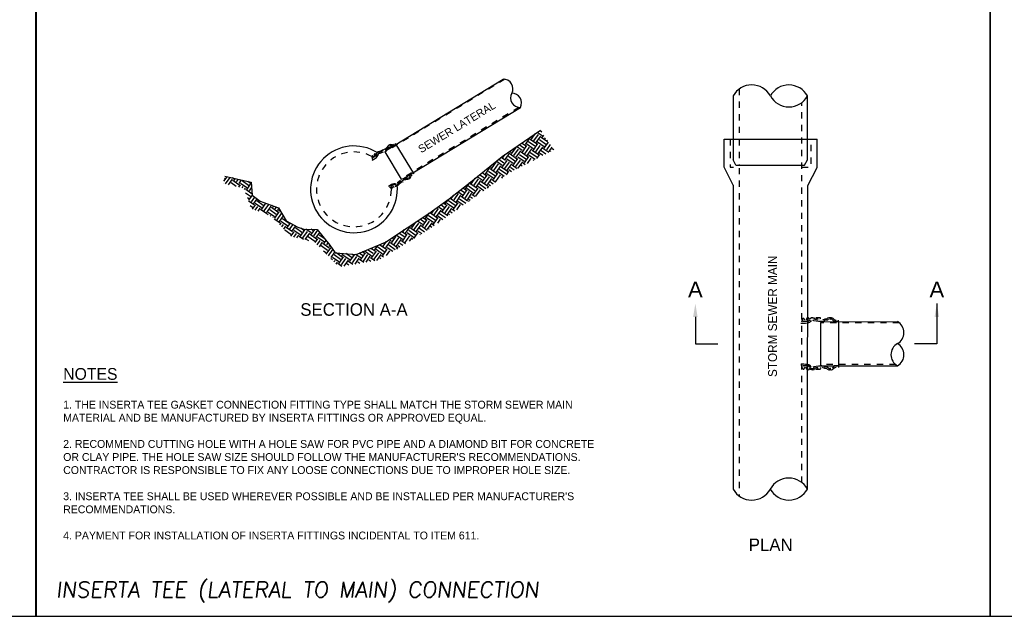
# Model space of a CAD drawing. Header units: feet. Extents: x 6 to 310, y -41 to 128.
# Tile 8 of 48: x 173 to 189, y 4 to 13. Entities that reach past the tile are written whole.
import ezdxf
from ezdxf.enums import TextEntityAlignment as Align

# ---------------------------------------------------------------- set-up
doc = ezdxf.new("R2010")
doc.units = ezdxf.units.FT
doc.header["$MEASUREMENT"] = 0
doc.linetypes.add('F', pattern=[0.15000000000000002, 0.1, -0.05])
doc.linetypes.add('HIDDEN', pattern=[0.375, 0.25, -0.125])
doc.layers.add('COLUMNS', color=6, linetype='Continuous', plot=False)
for name, color, linetype in [('D-HATCH-PATT', 247, 'Continuous'), ('D-TEXT', 9, 'Continuous'), ('D-TITLE_SUB', 6, 'Continuous'), ('DETAIL', 1, 'Continuous'), ('SH_Border', 7, 'Continuous'), ('SHEET_TXT', 9, 'Continuous')]:
    doc.layers.add(name, color=color, linetype=linetype)
doc.styles.add('SLANTED', font='ROMANS.SHX', dxfattribs={"oblique": 7})
doc.styles.add('Slanted-Normal', font='font31.shx', dxfattribs={"height": 0.14})
doc.styles.get("Standard").update_dxf_attribs({"font": 'ARIAL_0.TTF'})

msp = doc.modelspace()

# ---------------------------------------------------------------- hatches: boundary and pattern name
at = {"layer": 'D-HATCH-PATT', "linetype": 'Continuous'}
h = msp.add_hatch(dxfattribs=at)
h.set_pattern_fill('EARTH', color=256, scale=0.5, angle=55)
h.set_pattern_definition([(55, (-183.4659615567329, 7.198205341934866), (-0.03069695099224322, 0.1740910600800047), [0.1249999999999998, -0.1249999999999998]), (55, (-183.5043593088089, 7.225091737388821), (-0.03069695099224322, 0.1740910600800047), [0.1249999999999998, -0.1249999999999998]), (55, (-183.5427570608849, 7.251978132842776), (-0.03069695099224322, 0.1740910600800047), [0.1249999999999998, -0.1249999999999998]), (145, (-183.546594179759, 7.273739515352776), (-0.1740910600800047, -0.0306969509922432), [0.125, -0.125]), (145, (-183.519707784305, 7.312137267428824), (-0.1740910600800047, -0.0306969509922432), [0.125, -0.125]), (145, (-183.492821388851, 7.35053501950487), (-0.1740910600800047, -0.0306969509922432), [0.125, -0.125])])
h.paths.add_polyline_path([(180.6830519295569, 10.68295357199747), (181.4048236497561, 11.05453848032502), (181.190757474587, 11.37005384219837), (180.5831591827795, 10.95081373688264), (180.1042470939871, 10.56407778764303), (179.7377892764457, 10.27416211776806), (179.4153677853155, 10.04408237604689), (178.7245318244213, 9.584576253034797), (178.2569172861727, 9.388441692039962), (177.9230396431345, 9.416266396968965), (177.8390414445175, 9.536465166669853), (177.6389006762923, 9.788249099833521), (177.4232294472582, 9.79229057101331), (177.3267965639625, 9.826449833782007), (177.1453334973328, 9.926906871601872), (177.0198521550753, 10.13415551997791), (176.7305534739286, 10.23663329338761), (176.603008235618, 10.33607995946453), (176.5853624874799, 10.54130783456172), (176.1664546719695, 10.63543029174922), (176.1464711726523, 10.5177517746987), (176.4700557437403, 10.44504705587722), (176.5869285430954, 10.11996901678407), (176.9179030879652, 9.989331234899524), (177.2209666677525, 9.675677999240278), (177.5993212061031, 9.583520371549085), (177.9821077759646, 9.190431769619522), (178.6207663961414, 9.299721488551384), (179.4431486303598, 9.806825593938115)])
at = {"layer": 'D-HATCH-PATT', "ltscale": 5}
h = msp.add_hatch(color=256, dxfattribs=at)
h.dxf.hatch_style = 1
h.paths.add_polyline_path([(178.5811536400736, 10.95525984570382), (178.5265812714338, 10.92210466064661, 0.1572969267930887), (178.5155669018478, 10.90979537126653), (178.5060695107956, 10.94400435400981, -0.6755244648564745), (178.5232002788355, 10.9586605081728), (178.5364136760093, 10.94618025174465), (178.549765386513, 10.95429202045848), (178.5447846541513, 10.98285352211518, -0.4410804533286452), (178.5603072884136, 10.99468592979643), (178.5780110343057, 10.98771468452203, -0.2914907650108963), (178.6177725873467, 11.02653033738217), (178.6638043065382, 11.04266305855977), (178.6876826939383, 11.05717026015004), (178.6944337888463, 11.04605817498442), (178.6690414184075, 11.03063116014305), (178.6184593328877, 11.01087934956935, 0.3594378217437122), (178.5907890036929, 10.9830936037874)])
h = msp.add_hatch(color=256, dxfattribs=at)
h.dxf.hatch_style = 1
h.paths.add_polyline_path([(178.8561220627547, 10.50267066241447), (178.801549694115, 10.46951547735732, -0.1572969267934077), (178.7855497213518, 10.46541233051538), (178.8124995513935, 10.44032073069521, 0.6366737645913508), (178.8324351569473, 10.44966984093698), (178.8274476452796, 10.46714769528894), (178.8407993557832, 10.47525946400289), (178.8638526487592, 10.45767786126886, 0.4410804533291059), (178.8815068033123, 10.46600185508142), (178.8834777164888, 10.48492634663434, 0.2914907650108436), (178.9362489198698, 10.5023285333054), (178.9717782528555, 10.5357478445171), (178.995656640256, 10.55025504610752), (178.988905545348, 10.56136713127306), (178.9635131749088, 10.54594011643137), (178.9226750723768, 10.5101500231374, -0.3594378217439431), (178.8852646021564, 10.49839623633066)])
at = {"layer": 'DETAIL', "ltscale": 5}
h = msp.add_hatch(color=256, dxfattribs=at)
h.dxf.hatch_style = 1
h.paths.add_polyline_path([(185.4528337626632, 8.319673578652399), (185.3676942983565, 8.319673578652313, 0.1572969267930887), (185.3466214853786, 8.313272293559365), (185.3594821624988, 8.358828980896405, -0.6755244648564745), (185.3891494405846, 8.363670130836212), (185.3955661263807, 8.340301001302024), (185.4163964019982, 8.340301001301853), (185.4304940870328, 8.376295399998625, -0.4410804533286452), (185.4563739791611, 8.379032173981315), (185.4717213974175, 8.358831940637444, -0.2914907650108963), (185.5439025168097, 8.375535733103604), (185.6075250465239, 8.362051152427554), (185.6447782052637, 8.36205115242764), (185.6447782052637, 8.344714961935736), (185.6051630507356, 8.344714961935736), (185.5338498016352, 8.357225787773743, 0.3594378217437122), (185.4830828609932, 8.34471989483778)])
h = msp.add_hatch(color=256, dxfattribs=at)
h.dxf.hatch_style = 1
h.paths.add_polyline_path([(185.4528337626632, 7.61357997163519), (185.3676942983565, 7.61357997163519, -0.1572969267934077), (185.3466214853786, 7.619981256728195), (185.3599601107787, 7.572731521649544, 0.6366737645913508), (185.3891494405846, 7.569583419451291), (185.3955661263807, 7.592952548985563), (185.4163964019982, 7.592952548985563), (185.4304940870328, 7.55695815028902, 0.4410804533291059), (185.4563739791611, 7.554221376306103), (185.4717213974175, 7.574421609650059, 0.2914907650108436), (185.5439025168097, 7.557717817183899), (185.6075250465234, 7.571202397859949), (185.6447782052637, 7.571202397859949), (185.6447782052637, 7.588538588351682), (185.6051630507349, 7.588538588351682), (185.5338498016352, 7.576027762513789, -0.3594378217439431), (185.4830828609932, 7.588533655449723)])

# ---------------------------------------------------------------- linework, layer by layer
at = {"layer": 'COLUMNS', "color": 3, "flags": 128}
for points in [[(157.9725199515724, 3.624450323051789), (157.9725199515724, 24.37445032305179), (188.3475199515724, 24.37445032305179), (188.3475199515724, 3.624450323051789)], [(188.3475199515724, 3.624450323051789), (188.3475199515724, 24.37445032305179), (218.7225199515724, 24.37445032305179), (218.7225199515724, 3.624450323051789)]]:
    msp.add_lwpolyline(points, close=True, dxfattribs=at)
at = {"layer": 'D-HATCH-PATT', "linetype": 'F', "ltscale": 0.0625}
for p, q in [((180.6210950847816, 12.17991425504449), (178.7145644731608, 11.01819429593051)), ((185.3521033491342, 5.754460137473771), (185.3521334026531, 11.8108357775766)), ((180.8445092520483, 11.7321763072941), (178.973452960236, 10.59207216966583))]:
    msp.add_line(p, q, dxfattribs=at)
at = {"layer": 'D-HATCH-PATT', "linetype": 'F', "ltscale": 0.0625, "flags": 128}
for points in [[(184.3528600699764, 12.0244095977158), (184.3529113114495, 10.81186336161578)], [(184.2117135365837, 11.22435745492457), (184.2109794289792, 10.77736997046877), (184.3526646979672, 10.77713727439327), (184.3526646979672, 5.542001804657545)], [(185.3521033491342, 10.77745049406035), (185.4964903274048, 10.77721336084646), (185.4972244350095, 11.22420084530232)]]:
    msp.add_lwpolyline(points, dxfattribs=at)
at = {"layer": 'D-HATCH-PATT', "color": 1, "flags": 128}
msp.add_lwpolyline([(184.3012428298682, 10.81186117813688), (185.3947358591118, 10.81190738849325)], dxfattribs=at)
at = {"layer": 'D-HATCH-PATT'}
for centre, radius, start, end in [((180.6021255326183, 12.03036177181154), 0.1507507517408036, 330.284597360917, 92.42641155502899), ((184.5528902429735, 11.75195728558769), 0.3379975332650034, 28.83499355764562, 150.9768077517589), ((185.1445331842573, 11.75098560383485), 0.3379975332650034, 28.83499355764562, 150.9768077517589), ((180.8634801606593, 11.88172861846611), 0.1507507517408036, 150.2845973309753, 272.4264115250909), ((180.7389356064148, 11.80583899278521), 0.1507507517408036, 330.284597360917, 92.42641155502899), ((185.1450702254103, 12.07798212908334), 0.3379975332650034, 208.8349935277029, 330.976807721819), ((185.1428758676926, 5.488569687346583), 0.3383398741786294, 29.00402165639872, 151.1458358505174), ((184.5523572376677, 5.815125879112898), 0.3383398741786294, 209.0040216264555, 331.1458358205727), ((185.1424478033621, 5.81589757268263), 0.3383398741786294, 209.0040216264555, 331.1458358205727)]:
    msp.add_arc(centre, radius, start, end, dxfattribs=at)
at = {"layer": 'D-TEXT'}
for p, q in [((187.4985117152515, 8.609228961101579), (187.4985117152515, 7.967586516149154)), ((183.6552905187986, 8.394674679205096), (183.6552905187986, 7.967586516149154)), ((183.6552905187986, 7.967586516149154), (184.0117148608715, 7.967586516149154)), ((187.4985117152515, 7.967586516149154), (187.1420873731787, 7.967586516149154))]:
    msp.add_line(p, q, dxfattribs=at)
for points in [[(183.6910495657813, 8.394674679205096), (183.6195314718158, 8.394674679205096), (183.6552905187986, 8.609228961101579)], [(187.4627526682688, 8.394674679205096), (187.5342707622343, 8.394674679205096), (187.4985117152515, 8.609228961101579)]]:
    msp.add_solid(points, dxfattribs=at)
at = {"layer": 'DETAIL'}
for p, q in [((178.7379663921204, 11.04896483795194), (180.5957433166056, 12.1809773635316)), ((184.2573372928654, 11.91594138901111), (184.2573372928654, 10.89717666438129)), ((185.4389542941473, 10.89784038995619), (185.4406231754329, 11.91399802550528)), ((179.0115281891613, 10.59876193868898), (180.8698632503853, 11.7311145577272)), ((184.1156220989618, 10.77752658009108), (184.1163562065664, 11.22451406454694)), ((184.1163472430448, 11.21905630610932), (184.121796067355, 11.22450513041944)), ((184.1163562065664, 11.22451406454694), (184.2117135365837, 11.22435745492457)), ((184.2117135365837, 11.22435745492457), (185.4972244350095, 11.22420084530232)), ((185.4473230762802, 11.22420692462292), (185.4479345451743, 11.22481839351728)), ((185.4972244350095, 11.22420084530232), (185.5925817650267, 11.22404423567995)), ((185.5918476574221, 10.77705675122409), (185.5925817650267, 11.22404423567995)), ((178.7122934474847, 11.02192133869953), (178.7379663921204, 11.04896483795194)), ((184.3012428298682, 10.81186117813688), (184.2570205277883, 10.89779218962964)), ((185.3947358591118, 10.81190738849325), (185.4389542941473, 10.89784038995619)), ((184.2573072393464, 10.49298898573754), (184.1156220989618, 10.77752658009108)), ((185.446724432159, 10.48799811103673), (185.5918476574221, 10.77705675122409)), ((178.9757239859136, 10.58834512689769), (179.0115281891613, 10.59876193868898)), ((184.2573072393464, 10.49298898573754), (184.2573072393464, 5.652620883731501)), ((185.4387830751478, 5.652620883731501), (185.446724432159, 10.48799811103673)), ((185.6484194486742, 8.30484637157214), (185.6963964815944, 8.317889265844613)), ((185.6963964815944, 8.317889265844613), (186.8715026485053, 8.319426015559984)), ((185.6484346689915, 7.628406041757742), (185.6964456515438, 7.61548867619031)), ((185.6964456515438, 7.61548867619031), (186.8724191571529, 7.617026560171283))]:
    msp.add_line(p, q, dxfattribs=at)
at = {"layer": 'DETAIL', "ltscale": 5}
for p, q in [((178.8890269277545, 11.14236741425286), (178.6638043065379, 11.0426630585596)), ((178.7858081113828, 11.13471729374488), (178.7745253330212, 11.12786249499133)), ((178.8890269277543, 11.14236741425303), (178.8794827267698, 11.15807686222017)), ((178.5447846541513, 10.98285352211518), (178.549765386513, 10.95429202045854)), ((178.5780110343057, 10.98771468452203), (178.5603072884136, 10.99468592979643)), ((178.5907890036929, 10.9830936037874), (178.5811536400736, 10.95525984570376)), ((178.6046876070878, 10.98465199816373), (178.6025456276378, 10.96806597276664)), ((178.6638043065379, 11.0426630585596), (178.6177725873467, 11.02653033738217)), ((178.669041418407, 11.03063116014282), (178.6184593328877, 11.01087934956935)), ((178.631178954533, 10.99751296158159), (178.6211012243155, 10.99544911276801)), ((178.6846123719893, 11.0197260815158), (178.631178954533, 10.99751296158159)), ((178.6373984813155, 11.04017647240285), (178.6407884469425, 11.03459669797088)), ((178.6669086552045, 11.05810523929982), (178.6729242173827, 11.04820381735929)), ((178.7338297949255, 11.08298336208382), (178.7147394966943, 11.05839481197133)), ((178.7515686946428, 11.09958299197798), (178.7338297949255, 11.08298336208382)), ((178.7435588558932, 11.07310823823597), (178.7405388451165, 11.06541377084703)), ((178.7665148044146, 11.0898307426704), (178.7435588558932, 11.07310823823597)), ((178.7737091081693, 11.10377206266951), (178.7665148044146, 11.0898307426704)), ((178.8433600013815, 11.11462268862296), (178.8109502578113, 11.1240341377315)), ((178.5060695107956, 10.94400435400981), (178.5155669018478, 10.90979537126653)), ((178.5364136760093, 10.94618025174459), (178.5232002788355, 10.9586605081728)), ((178.549765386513, 10.95429202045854), (178.5364136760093, 10.94618025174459)), ((179.1183822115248, 10.66194497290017), (179.1118004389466, 10.6288444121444)), ((179.1640491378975, 10.68968969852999), (179.1183822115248, 10.66194497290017)), ((179.1640491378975, 10.68968969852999), (179.1735933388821, 10.67398025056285)), ((178.8561220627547, 10.50267066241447), (178.801549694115, 10.46951547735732)), ((178.8852646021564, 10.49839623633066), (178.8561220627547, 10.50267066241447)), ((178.8930521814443, 10.51001317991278), (178.8773450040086, 10.51575503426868)), ((178.9166735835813, 10.52759798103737), (178.9101980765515, 10.51960498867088)), ((178.961010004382, 10.56478446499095), (178.9166735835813, 10.52759798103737)), ((178.9635131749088, 10.54594011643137), (178.9226750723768, 10.51015002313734)), ((178.9717782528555, 10.5357478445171), (178.9362489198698, 10.5023285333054)), ((178.9574035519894, 10.51345841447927), (178.9540135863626, 10.51903818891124)), ((179.0092112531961, 10.5737037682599), (178.9635131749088, 10.54594011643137)), ((178.995656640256, 10.55025504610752), (178.9717782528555, 10.5357478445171)), ((178.995656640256, 10.55025504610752), (179.001672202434, 10.540353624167)), ((179.0398305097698, 10.57931602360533), (179.0092112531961, 10.5737037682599)), ((179.0355494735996, 10.59250106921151), (179.0273289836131, 10.59336642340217)), ((179.060968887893, 10.60516878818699), (179.0355494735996, 10.59250106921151)), ((179.062736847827, 10.58741021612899), (179.0398305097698, 10.57931602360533)), ((179.0766570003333, 10.60512957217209), (179.060968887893, 10.60516878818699)), ((179.1096962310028, 10.60160786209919), (179.0984134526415, 10.59475306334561)), ((178.811533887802, 10.44121981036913), (178.7855497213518, 10.46541233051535)), ((178.8274476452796, 10.46714769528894), (178.8324351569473, 10.44966984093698)), ((178.8638526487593, 10.45767786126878), (178.8407993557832, 10.47525946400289)), ((178.8834777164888, 10.48492634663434), (178.8815068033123, 10.4660018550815)), ((185.3594821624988, 8.358828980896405), (185.3466214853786, 8.313272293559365)), ((185.4528337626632, 8.319673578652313), (185.3676942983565, 8.319673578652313)), ((185.3955661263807, 8.340301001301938), (185.3891494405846, 8.363670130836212)), ((185.4304940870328, 8.376295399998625), (185.4163964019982, 8.340301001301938)), ((185.4830828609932, 8.34471989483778), (185.4528337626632, 8.319673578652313)), ((185.4717213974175, 8.358831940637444), (185.4563739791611, 8.379032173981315)), ((185.4999993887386, 8.33687362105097), (185.4860759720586, 8.319456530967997)), ((185.5390903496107, 8.333188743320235), (185.5261778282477, 8.337813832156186)), ((185.6051630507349, 8.344714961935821), (185.5338498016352, 8.357225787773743)), ((185.6153567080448, 8.321508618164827), (185.5390903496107, 8.333188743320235)), ((185.6075250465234, 8.362051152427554), (185.5439025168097, 8.375535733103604)), ((185.6447782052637, 8.377498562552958), (185.5757137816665, 8.377498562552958)), ((185.5757137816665, 8.377498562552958), (185.5757137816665, 8.368793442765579)), ((185.6736081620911, 8.321508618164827), (185.6153567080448, 8.321508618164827)), ((185.6447782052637, 8.362051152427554), (185.6447782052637, 8.377498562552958)), ((185.7152339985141, 8.359517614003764), (185.676457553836, 8.344714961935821)), ((185.7194837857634, 8.341529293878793), (185.7107155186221, 8.334852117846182)), ((185.7469397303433, 8.366152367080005), (185.7152339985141, 8.359517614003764)), ((185.7572194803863, 8.344692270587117), (185.7194837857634, 8.341529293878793)), ((185.7750691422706, 8.355597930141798), (185.7572194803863, 8.344692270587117)), ((185.8129207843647, 8.36047854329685), (185.7908150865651, 8.36047854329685)), ((185.8102796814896, 8.382484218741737), (185.7926771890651, 8.382484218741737)), ((185.8619492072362, 8.319742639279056), (185.83153347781, 8.352904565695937)), ((185.9331951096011, 8.319742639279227), (185.9331951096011, 8.344251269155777)), ((185.3594821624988, 7.574424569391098), (185.3466214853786, 7.619981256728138)), ((185.4528337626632, 7.61357997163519), (185.3676942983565, 7.61357997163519)), ((185.3955661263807, 7.592952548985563), (185.3891494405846, 7.569583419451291)), ((185.4304940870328, 7.556958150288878), (185.4163964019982, 7.592952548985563)), ((185.4830828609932, 7.588533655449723), (185.4528337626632, 7.61357997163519)), ((185.4717213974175, 7.574421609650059), (185.4563739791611, 7.554221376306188)), ((185.4999993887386, 7.596379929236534), (185.4860759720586, 7.613797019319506)), ((185.5390903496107, 7.600064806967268), (185.5261778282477, 7.595439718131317)), ((185.6051630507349, 7.588538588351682), (185.5338498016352, 7.57602776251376)), ((185.6153567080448, 7.611744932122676), (185.5390903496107, 7.600064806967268)), ((185.6075250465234, 7.571202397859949), (185.5439025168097, 7.557717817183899)), ((185.6447782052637, 7.555754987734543), (185.5757137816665, 7.555754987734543)), ((185.5987387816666, 7.555754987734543), (185.5987387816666, 7.569331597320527)), ((185.6736081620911, 7.611744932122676), (185.6153567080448, 7.611744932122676)), ((185.6447782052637, 7.588538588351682), (185.6447782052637, 7.571202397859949)), ((185.7152339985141, 7.57373593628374), (185.676457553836, 7.588538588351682)), ((185.7194837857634, 7.59172425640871), (185.7107155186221, 7.598401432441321)), ((185.7469397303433, 7.567101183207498), (185.7152339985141, 7.57373593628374)), ((185.7572194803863, 7.588561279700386), (185.7194837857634, 7.59172425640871)), ((185.7750691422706, 7.577655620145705), (185.7572194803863, 7.588561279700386)), ((185.8129207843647, 7.572775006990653), (185.7908150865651, 7.572775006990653)), ((185.8102796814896, 7.550769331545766), (185.7926771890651, 7.550769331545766)), ((185.8619492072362, 7.613510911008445), (185.83153347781, 7.580348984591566)), ((185.9331951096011, 7.613510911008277), (185.8619492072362, 7.613510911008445)), ((185.9331951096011, 7.613510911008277), (185.9331951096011, 7.589002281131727))]:
    msp.add_line(p, q, dxfattribs=at)
at = {"layer": 'DETAIL', "linetype": 'HIDDEN', "ltscale": 0.25}
for p, q in [((186.8996553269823, 8.300663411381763), (185.6484270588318, 8.299027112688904)), ((186.8442671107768, 7.635789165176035), (185.6484270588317, 7.634225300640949))]:
    msp.add_line(p, q, dxfattribs=at)
at = {"layer": 'DETAIL'}
msp.add_lwpolyline([(176.1664546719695, 10.63543029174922), (176.5853624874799, 10.54130783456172), (176.603008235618, 10.33607995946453), (176.7305534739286, 10.23663329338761), (177.0198521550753, 10.13415551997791), (177.1453334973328, 9.926906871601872), (177.3267965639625, 9.826449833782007), (177.4232294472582, 9.79229057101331), (177.6389006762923, 9.788249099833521), (177.8390414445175, 9.536465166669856), (177.9230396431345, 9.416266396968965), (178.2569172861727, 9.388441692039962), (178.7245318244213, 9.584576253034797), (179.4153677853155, 10.04408237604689), (179.7377892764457, 10.27416211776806), (180.1042470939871, 10.56407778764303), (180.5831591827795, 10.95081373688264), (181.190757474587, 11.37005384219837)], dxfattribs=at)
at = {"layer": 'DETAIL', "flags": 128}
for points in [[(178.8890269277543, 11.14236741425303), (179.1640491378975, 10.68968969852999)], [(178.7122934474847, 11.02192133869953), (178.9757239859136, 10.58834512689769)], [(185.9331951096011, 8.319742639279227), (185.9331951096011, 7.613510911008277)], [(185.6484194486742, 8.30484637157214), (185.6484346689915, 7.628406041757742)]]:
    msp.add_lwpolyline(points, dxfattribs=at)
at = {"layer": 'DETAIL', "ltscale": 5}
msp.add_lwpolyline([(185.9331951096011, 8.31974263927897), (185.8619492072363, 8.31974263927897)], dxfattribs=at)
for centre, radius, start, end in [((178.8214540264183, 11.06630929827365), 0.0774021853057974, 127.3222128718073, 154.5400204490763), ((178.8090298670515, 11.08941543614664), 0.0509068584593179, 71.01613006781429, 117.1397006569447), ((178.8315559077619, 11.18554650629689), 0.0483624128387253, 262.9139986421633, 300.9344646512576), ((178.5579477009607, 10.98168333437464), 0.0132149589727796, 79.71443811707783, 174.919791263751), ((178.6283538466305, 10.97591814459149), 0.0517064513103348, 101.8084836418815, 166.8121476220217), ((178.6179901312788, 10.98230412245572), 0.0135081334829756, 76.68452482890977, 169.9904686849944), ((178.6933748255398, 11.08451415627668), 0.0508848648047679, 304.1643446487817, 337.9531405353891), ((178.8057013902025, 11.10921617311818), 0.0157201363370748, 70.49467080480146, 160.4281826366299), ((178.5175837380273, 10.94788569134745), 0.0121508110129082, 62.46852094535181, 198.6284759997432), ((178.3756658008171, 11.17987790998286), 0.3180781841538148, 295.743644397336, 309.588065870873), ((178.5491644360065, 10.9813795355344), 0.0550163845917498, 302.0574103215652, 345.9958197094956), ((179.1758879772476, 10.61878699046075), 0.0483624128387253, 121.6266867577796, 159.6471527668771), ((178.9607821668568, 10.21679518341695), 0.3180781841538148, 112.9730855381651, 126.8175070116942), ((178.8645626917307, 10.46224414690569), 0.0550163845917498, 76.565331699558, 120.5037410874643), ((178.8962063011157, 10.53504161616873), 0.0517064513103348, 255.7490037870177, 320.7526677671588), ((178.8968509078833, 10.52693157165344), 0.0307978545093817, 247.9011934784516, 343.7746770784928), ((179.0225473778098, 10.54270671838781), 0.0508848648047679, 84.60801087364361, 118.3968067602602), ((179.0654096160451, 10.66476624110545), 0.0774021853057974, 268.0211309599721, 295.2389385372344), ((179.079081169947, 10.62089708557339), 0.0159527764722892, 261.2595234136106, 306.8589357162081), ((179.0962307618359, 10.63101416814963), 0.0157201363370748, 294.7799825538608, 352.0664806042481), ((179.0801913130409, 10.64309241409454), 0.0509068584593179, 305.4214507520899, 351.545021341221), ((178.820284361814, 10.44965019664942), 0.0121508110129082, 105.0463407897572, 0.09263046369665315), ((185.3752898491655, 8.355280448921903), 0.0162010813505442, 31.18794524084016, 167.3479002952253), ((185.4446834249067, 8.365849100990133), 0.0176199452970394, 48.43386241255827, 143.6392155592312), ((185.4344644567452, 8.371583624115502), 0.0733551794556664, 270.776834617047, 314.7152440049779), ((185.5209208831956, 8.310537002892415), 0.0689419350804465, 70.52790793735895, 135.5315719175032), ((185.6701948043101, 8.389269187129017), 0.0678464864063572, 272.8837689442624, 306.6725648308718), ((185.8035394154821, 8.279854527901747), 0.1032029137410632, 96.04163716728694, 123.2594447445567), ((185.8152937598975, 8.33965312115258), 0.0209601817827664, 39.21409510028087, 131.7802928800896), ((185.8053784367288, 8.314785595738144), 0.0678758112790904, 39.73555436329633, 85.8591249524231), ((185.8975992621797, 8.408733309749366), 0.0644832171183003, 231.6334229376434, 269.6538889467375), ((185.3741820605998, 8.717889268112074), 0.4241042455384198, 264.4630686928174, 278.3074901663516), ((185.3741820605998, 7.215364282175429), 0.4241042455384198, 81.69250983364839, 95.53693130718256), ((185.3752898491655, 7.5779731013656), 0.0162010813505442, 192.6520997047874, 328.812054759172), ((185.4446834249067, 7.567404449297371), 0.0176199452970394, 216.3607844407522, 311.5661375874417), ((185.4344644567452, 7.561669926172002), 0.0733551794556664, 45.28475599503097, 89.2231653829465), ((185.5209208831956, 7.622716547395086), 0.0689419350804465, 224.4684280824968, 289.472092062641), ((185.5160407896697, 7.613028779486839), 0.0410638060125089, 216.6206177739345, 315.1267873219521), ((185.6701948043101, 7.543984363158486), 0.0678464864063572, 53.32743516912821, 87.11623105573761), ((185.8035394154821, 7.653399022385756), 0.1032029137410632, 236.7405552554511, 263.958362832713), ((185.7887474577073, 7.59394464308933), 0.0212703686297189, 229.9789477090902, 320.8563652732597), ((185.8053784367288, 7.618467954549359), 0.0678758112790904, 274.1408750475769, 320.2644456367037), ((185.8975992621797, 7.524520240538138), 0.0644832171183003, 90.34611105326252, 128.3665770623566)]:
    msp.add_arc(centre, radius, start, end, dxfattribs=at)
at = {"layer": 'DETAIL'}
for centre, radius, start, end in [((178.222174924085, 10.42637708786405), 0.6913415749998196, 57.7904857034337, 6.024928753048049), ((186.7745032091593, 8.143379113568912), 0.2010010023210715, 299.0040216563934, 61.14583585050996), ((186.9694206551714, 7.79307232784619), 0.2010010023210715, 119.0040216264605, 241.1458358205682), ((186.774961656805, 7.79281802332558), 0.2010010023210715, 299.0040216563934, 61.14583585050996)]:
    msp.add_arc(centre, radius, start, end, dxfattribs=at)
at = {"layer": 'DETAIL', "linetype": 'F', "ltscale": 0.0625}
msp.add_arc((178.222174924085, 10.42637708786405), 0.5959841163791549, 61.58946797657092, 4.991572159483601, dxfattribs=at)
at = {"layer": 'SH_Border', "const_width": 0.03}
msp.add_lwpolyline([(173.1600199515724, 24.37445032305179), (173.1600199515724, 3.624450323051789)], dxfattribs=at)

# ---------------------------------------------------------------- texts
at = {"layer": 'D-TEXT', "style": 'Slanted-Normal'}
for s, height, rotation, p in [('SEWER LATERAL', 0.125, 31.35550444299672, (179.2923487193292, 10.99943459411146)), ('STORM SEWER MAIN', 0.14, 90, (184.9538411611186, 7.437010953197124))]:
    msp.add_text(s, height=height, rotation=rotation, dxfattribs=at).set_placement(p)
at = {"layer": 'D-TEXT'}
for s, insert, char_height, width, attachment_point in [('A', (183.6552905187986, 8.8321340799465), 0.25, 0.3513450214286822, 5), ('A', (187.4985117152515, 8.8321340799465), 0.25, 0.3513450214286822, 5), ("\\A1;{\\Ffont31|c0;\\H1.5x;\\LNOTES\\H0.66667x;\\P\\P\\l1. THE INSERTA TEE GASKET CONNECTION FITTING TYPE SHALL MATCH THE STORM SEWER MAIN MATERIAL AND BE MANUFACTURED BY INSERTA FITTINGS OR APPROVED EQUAL. \\P\\P2. RECOMMEND CUTTING HOLE WITH A HOLE SAW FOR PVC PIPE AND A DIAMOND BIT FOR CONCRETE OR CLAY PIPE. THE HOLE SAW SIZE SHOULD FOLLOW THE MANUFACTURER'S RECOMMENDATIONS. CONTRACTOR IS RESPONSIBLE TO FIX ANY LOOSE CONNECTIONS DUE TO IMPROPER HOLE SIZE. \\P\\P3. INSERTA TEE SHALL BE USED WHEREVER POSSIBLE AND BE INSTALLED PER MANUFACTURER'S RECOMMENDATIONS. \\P\\P4. PAYMENT FOR INSTALLATION OF INSERTA FITTINGS INCIDENTAL TO ITEM 611.}", (173.5947787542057, 7.580067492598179), 0.125, 8.47903873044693, 1)]:
    msp.add_mtext(s, dxfattribs=dict(at, insert=insert, char_height=char_height, width=width, attachment_point=attachment_point))
at = {"layer": 'D-TITLE_SUB', "char_height": 0.2, "attachment_point": 2, "style": 'Slanted-Normal'}
for s, insert in [('SECTION A-A', (178.222174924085, 8.612566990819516)), ('PLAN', (184.8544689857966, 4.864853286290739))]:
    msp.add_mtext(s, dxfattribs=dict(at, insert=insert))
at = {"layer": 'SHEET_TXT', "color": 3, "style": 'SLANTED', "oblique": 7}
msp.add_text('INSERTA TEE (LATERAL TO MAIN) CONNECTION', height=0.25, dxfattribs=at).set_placement((173.4805706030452, 4.176633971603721), align=Align.TOP_LEFT)

doc.saveas('drawing.dxf')
